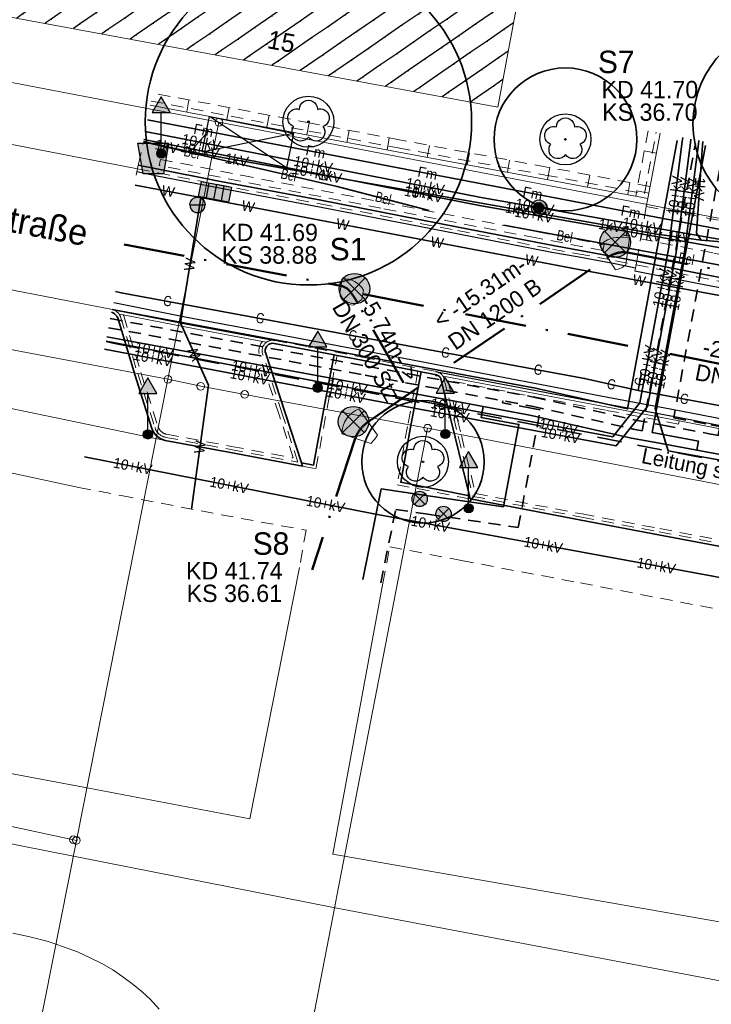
# Model space of a CAD drawing. Extents: x 353221 to 353679, y 5707809 to 5707957.
# Tile 3 of 21: x 353360 to 353394, y 5707859 to 5707907. Entities that reach past the tile are written whole.
import ezdxf

# ---------------------------------------------------------------- set-up
doc = ezdxf.new("R2010")
doc.units = 0
doc.header["$MEASUREMENT"] = 0
for name, pattern in [('LINE_LT_0', [2, 1.2, -0.8]), ('LINE_LT_1', [1, 0.6, -0.4]), ('LINE_LT_3', [5.1, 3, -1, 0.1, -1])]:
    doc.linetypes.add(name, pattern=pattern)
for name, color, linetype in [('ALK', 7, 'Continuous'), ('Beschriftung-Punkte', 7, 'Continuous'), ('Bordstein', 7, 'Continuous'), ('Bäume', 7, 'Continuous'), ('Einbauten', 7, 'Continuous'), ('Gebäude', 7, 'Continuous'), ('Hinweistext_PLEDOC', 7, 'Continuous'), ('Hinweistext_Schachtnummer', 7, 'Continuous'), ('Kanalachse', 7, 'Continuous'), ('Kanaldeckel', 7, 'Continuous'), ('Kanalschachtbegr', 7, 'Continuous'), ('Kanaltext', 7, 'Continuous'), ('Rinne', 7, 'Continuous'), ('Straßenabläufe', 7, 'Continuous'), ('Topographie', 7, 'Continuous'), ('Verkehrszeichen', 7, 'Continuous'), ('Vers-10kV', 7, 'Continuous'), ('Vers-1kV', 7, 'Continuous'), ('Vers-Beleuchtung', 7, 'Continuous'), ('Vers-Fernwärme', 7, 'Continuous'), ('Vers-FM_T-Com', 7, 'Continuous'), ('Vers-Gas', 7, 'Continuous'), ('Vers-PLEDoc', 7, 'Continuous'), ('Vers-Wasser', 7, 'Continuous'), ('ZL_Linien', 7, 'Continuous'), ('ZZL_Rinne_HK', 7, 'Continuous')]:
    doc.layers.add(name, color=color, linetype=linetype)
doc.styles.add('2003', font='txt', dxfattribs={"height": 1})
doc.styles.add('2004', font='txt', dxfattribs={"height": 1})
doc.styles.add('2100', font='txt', dxfattribs={"height": 1})
doc.styles.add('2101', font='txt', dxfattribs={"height": 1})
doc.styles.add('2104', font='txt', dxfattribs={"height": 1})
doc.styles.add('2323', font='txt', dxfattribs={"height": 1})
doc.styles.add('3', font='txt', dxfattribs={"width": 0.8, "height": 1})
doc.styles.add('4', font='txt', dxfattribs={"height": 1})
doc.styles.add('44', font='txt', dxfattribs={"height": 1})
doc.styles.add('5', font='txt', dxfattribs={"height": 1})
doc.styles.add('8', font='txt', dxfattribs={"height": 1})
doc.styles.add('9', font='txt', dxfattribs={"width": 0.8, "height": 1})

# ---------------------------------------------------------------- blocks, each defined once
blk = doc.blocks.new('V-Wasser')
at = {"color": 151, "true_color": 0xafc8ff, "insert": (0, 0.017), "char_height": 1, "attachment_point": 5, "line_spacing_factor": 0.959981, "style": '8'}
blk.add_mtext('W', dxfattribs=at)
blk = doc.blocks.new('SymLine2')
at = {"xscale": 0.5, "yscale": 0.5}
for p, rotation in [((353367.212, 5707898.896), 349.2424827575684), ((353371.137, 5707898.15), 349.2424827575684), ((353375.769, 5707897.27), 349.2424827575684), ((353380.401, 5707896.39), 349.2424827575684), ((353385.033, 5707895.51), 349.2424827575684), ((353390.311, 5707894.522), 349.5147651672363)]:
    blk.add_blockref('V-Wasser', p, dxfattribs=dict(at, rotation=rotation))
blk = doc.blocks.new('SymLine3')
at = {"xscale": 0.5, "yscale": 0.5}
for p, rotation in [((353368.285, 5707895.312), 80.91528854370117), ((353368.508, 5707890.922), 114.0747802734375), ((353368.778, 5707886.363), 82.2600082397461)]:
    blk.add_blockref('V-Wasser', p, dxfattribs=dict(at, rotation=rotation))
blk = doc.blocks.new('V-Gas')
at = {"color": 30, "true_color": 0xff8c28, "insert": (0, 0.017), "char_height": 1, "attachment_point": 5, "line_spacing_factor": 0.959981, "style": '9'}
blk.add_mtext('G', dxfattribs=at)
blk = doc.blocks.new('SymLine7')
at = {"xscale": 0.5, "yscale": 0.5, "rotation": 79.51476516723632}
blk.add_blockref('V-Gas', (353390.35002, 5707889.582109), dxfattribs=at)
blk = doc.blocks.new('SymLine8')
at = {"xscale": 0.5, "yscale": 0.5}
for p, rotation in [((353367.189, 5707893.513), 349.5147583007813), ((353371.731, 5707892.672), 349.5147583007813), ((353376.274, 5707891.831), 349.5147583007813), ((353380.817, 5707890.99), 349.5147583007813), ((353385.36, 5707890.15), 349.5147583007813), ((353388.95, 5707889.434), 347.393669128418), ((353392.53, 5707888.721), 349.5147651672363)]:
    blk.add_blockref('V-Gas', p, dxfattribs=dict(at, rotation=rotation))
blk = doc.blocks.new('2502')
at = {"color": 1, "lineweight": 18, "true_color": 0xff0000}
blk.add_line((0, -1.2), (0, 0), dxfattribs=at)
blk = doc.blocks.new('SymLine12')
at = {"xscale": 0.5, "yscale": 0.5, "rotation": 259.2222198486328}
for p in [(353391.153, 5707900.774), (353390.779, 5707898.809)]:
    blk.add_blockref('2502', p, dxfattribs=at)
blk = doc.blocks.new('SymLine13')
at = {"xscale": 0.5, "yscale": 0.5}
for p, rotation in [((353368.123, 5707902.789), 169.2312286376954), ((353370.088, 5707902.415), 169.2312286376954), ((353372.053, 5707902.041), 169.2312286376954), ((353374.018, 5707901.668), 169.2312286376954), ((353375.983, 5707901.296), 169.2795684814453), ((353377.948, 5707900.924), 169.2795684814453), ((353379.915, 5707900.559), 169.5786712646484), ((353381.882, 5707900.198), 169.5786712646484), ((353383.849, 5707899.836), 169.5786712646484), ((353385.815, 5707899.474), 169.3912994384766), ((353387.781, 5707899.105), 169.3912994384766), ((353389.747, 5707898.737), 169.3912994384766)]:
    blk.add_blockref('2502', p, dxfattribs=dict(at, rotation=rotation))
blk = doc.blocks.new('V-Beleuchtung')
at = {"color": 254, "true_color": 0xc8ffc8, "insert": (0, 0.017402), "char_height": 1, "attachment_point": 5, "line_spacing_factor": 0.959981, "style": '3'}
blk.add_mtext('Bel', dxfattribs=at)
blk = doc.blocks.new('SymLine33')
at = {"xscale": 0.5, "yscale": 0.5, "rotation": 349.5672592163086}
for p in [(353386.66, 5707896.686), (353392.627, 5707895.588)]:
    blk.add_blockref('V-Beleuchtung', p, dxfattribs=at)
blk = doc.blocks.new('SymLine35')
at = {"xscale": 0.5, "yscale": 0.5}
for p, rotation in [((353368.377, 5707900.783), 347.0433219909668), ((353373.129, 5707899.689), 347.0433219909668), ((353377.76, 5707898.554), 345.3688613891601)]:
    blk.add_blockref('V-Beleuchtung', p, dxfattribs=dict(at, rotation=rotation))
blk = doc.blocks.new('V-10+kV')
at = {"color": 254, "true_color": 0xc8ffc8, "insert": (0, 0.017402), "char_height": 1, "attachment_point": 5, "line_spacing_factor": 0.959981, "style": '4'}
blk.add_mtext('10+kV', dxfattribs=at)
blk = doc.blocks.new('SymLine38')
at = {"xscale": 0.5, "yscale": 0.5}
for p, rotation in [((353392.084, 5707898.699), 82.66539001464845), ((353391.394, 5707894.178), 79.43383712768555), ((353390.691, 5707890.412), 79.43383712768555)]:
    blk.add_blockref('V-10+kV', p, dxfattribs=dict(at, rotation=rotation))
blk = doc.blocks.new('SymLine39')
at = {"xscale": 0.5, "yscale": 0.5}
for p, rotation in [((353392.48, 5707898.639), 82.66538314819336), ((353391.784, 5707894.089), 79.43383712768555), ((353391.071, 5707890.268), 79.43383712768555)]:
    blk.add_blockref('V-10+kV', p, dxfattribs=dict(at, rotation=rotation))
blk = doc.blocks.new('SymLine40')
at = {"xscale": 0.5, "yscale": 0.5}
for p, rotation in [((353392.875, 5707898.578), 82.66539001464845), ((353392.177, 5707894.018), 79.43383026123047), ((353391.461, 5707890.178), 79.43383026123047)]:
    blk.add_blockref('V-10+kV', p, dxfattribs=dict(at, rotation=rotation))
blk = doc.blocks.new('SymLine41')
at = {"xscale": 0.5, "yscale": 0.5}
for p, rotation in [((353368.838, 5707901.289), 348.9153923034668), ((353374.327, 5707900.213), 348.9153923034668), ((353379.817, 5707899.138), 348.9153923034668), ((353385.188, 5707898.139), 350.0485565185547), ((353390.442, 5707897.217), 350.0485565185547), ((353414.758, 5707896.481), 78.80903091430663), ((353395.695, 5707896.296), 350.0485565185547), ((353400.949, 5707895.374), 350.0485565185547), ((353406.203, 5707894.452), 350.0485565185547), ((353411.457, 5707893.53), 350.0485565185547)]:
    blk.add_blockref('V-10+kV', p, dxfattribs=dict(at, rotation=rotation))
blk = doc.blocks.new('SymLine42')
at = {"xscale": 0.5, "yscale": 0.5}
for p, rotation in [((353368.764, 5707900.896), 348.9153923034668), ((353374.254, 5707899.82), 348.9153923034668), ((353379.743, 5707898.745), 348.9153923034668), ((353385.147, 5707897.74), 350.0485565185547), ((353390.466, 5707896.807), 350.0485565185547), ((353415.113, 5707896.212), 78.80903091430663), ((353395.785, 5707895.874), 350.0485565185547), ((353401.103, 5707894.941), 350.0485565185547), ((353406.422, 5707894.008), 350.0485565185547), ((353411.741, 5707893.074), 350.0485565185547)]:
    blk.add_blockref('V-10+kV', p, dxfattribs=dict(at, rotation=rotation))
blk = doc.blocks.new('SymLine43')
at = {"xscale": 0.5, "yscale": 0.5}
for p, rotation in [((353366.539, 5707891.103), 349.2045181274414), ((353371.275, 5707890.2), 349.2045181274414), ((353376.012, 5707889.297), 349.2045181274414), ((353381.039, 5707888.35), 349.4414520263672), ((353386.356, 5707887.359), 349.4414520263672)]:
    blk.add_blockref('V-10+kV', p, dxfattribs=dict(at, rotation=rotation))
blk = doc.blocks.new('SymLine44')
at = {"xscale": 0.5, "yscale": 0.5}
for p, rotation in [((353366.466, 5707890.71), 349.2045181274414), ((353371.202, 5707889.807), 349.2045181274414), ((353375.938, 5707888.904), 349.2045181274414), ((353381.024, 5707887.946), 349.4414520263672), ((353386.46, 5707886.933), 349.4414520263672)]:
    blk.add_blockref('V-10+kV', p, dxfattribs=dict(at, rotation=rotation))
blk = doc.blocks.new('SymLine45')
at = {"xscale": 0.5, "yscale": 0.5}
for p, rotation in [((353365.475, 5707885.42), 348.8706848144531), ((353370.204, 5707884.489), 348.8706848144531), ((353374.933, 5707883.559), 348.8706848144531), ((353380.067, 5707882.584), 349.5678016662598), ((353385.608, 5707881.564), 349.5678016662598), ((353391.148, 5707880.544), 349.5678016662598)]:
    blk.add_blockref('V-10+kV', p, dxfattribs=dict(at, rotation=rotation))
blk = doc.blocks.new('V-1KV')
at = {"color": 254, "true_color": 0xc8ffc8, "insert": (0, 0.017402), "char_height": 1, "attachment_point": 5, "line_spacing_factor": 0.959981, "style": '4'}
blk.add_mtext('1kV', dxfattribs=at)
blk = doc.blocks.new('SymLine48')
at = {"xscale": 0.5, "yscale": 0.5}
for p, rotation in [((353367.148, 5707901.088), 347.469351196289), ((353370.582, 5707900.431), 350.0079139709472), ((353375.159, 5707899.624), 350.0079139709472), ((353379.736, 5707898.818), 350.0079139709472), ((353384.312, 5707898.012), 350.0079139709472), ((353388.889, 5707897.205), 350.0079139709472), ((353392.268, 5707896.651), 352.1173370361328)]:
    blk.add_blockref('V-1KV', p, dxfattribs=dict(at, rotation=rotation))
blk = doc.blocks.new('SymLine49')
at = {"xscale": 0.5, "yscale": 0.5, "rotation": 266.1472732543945}
blk.add_blockref('V-1KV', (353393.264, 5707899.009), dxfattribs=at)
blk = doc.blocks.new('V-Telekom')
at = {"color": 15, "true_color": 0xb94b4b, "insert": (0, 0.017402), "char_height": 1, "attachment_point": 5, "line_spacing_factor": 0.959981, "style": '5'}
blk.add_mtext('Fm', dxfattribs=at)
blk = doc.blocks.new('SymLine52')
at = {"xscale": 0.5, "yscale": 0.5}
for p, rotation in [((353368.948, 5707901.878), 349.1888008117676), ((353374.442, 5707900.829), 349.1888008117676), ((353379.935, 5707899.78), 349.1888008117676), ((353385.087, 5707898.796), 349.1887939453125), ((353389.897, 5707897.877), 349.1887939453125)]:
    blk.add_blockref('V-Telekom', p, dxfattribs=dict(at, rotation=rotation))
blk = doc.blocks.new('2050')
at = {"true_color": 0x000000}
h = blk.add_hatch(color=18, dxfattribs=at)
edge = h.paths.add_edge_path(flags=0)
edge.add_arc((0, 0), 1.499, 0, 360)
at = {"color": 1, "lineweight": 25, "true_color": 0xff0000}
for q in [(-1.061, 1.061), (1.061, 1.061), (-1.061, -1.061), (1.061, -1.061)]:
    blk.add_line((0, 0), q, dxfattribs=at)
blk.add_circle((0, 0), 1.499, dxfattribs=at)
blk = doc.blocks.new('2152')
at = {"true_color": 0x000000}
blk.add_hatch(color=18, dxfattribs=at).paths.add_polyline_path([(1, -1.5), (-1, -1.5), (-1.5, 1.5), (1.5, 1.5)])
at = {"color": 1, "lineweight": 25, "true_color": 0xff0000}
blk.add_lwpolyline([(1, -1.5), (-1, -1.5), (-1.5, 1.5), (1.5, 1.5), (1, -1.5)], close=True, dxfattribs=at)
for centre in [(-3.166, 4.447), (0, -1)]:
    blk.add_circle(centre, 0, dxfattribs=at)
blk = doc.blocks.new('9000')
at = {"color": 3, "lineweight": 25, "true_color": 0x00ff00}
blk.add_lwpolyline([(-0.882, 1.213, -1.005342), (0.882, 1.213, -0.999999), (1.426, -0.465, -1.043504), (0, -1.5, -1.043504), (-1.426, -0.465, -0.999998), (-0.882, 1.213)], format="xyb", close=True, dxfattribs=at)
blk.add_circle((0, 0), 0.078, dxfattribs=at)
blk = doc.blocks.new('2061')
at = {"true_color": 0x000000}
blk.add_hatch(color=18, dxfattribs=at).paths.add_polyline_path([(-3, 0), (3, 0), (3, -3), (-3, -3)])
at = {"color": 1, "lineweight": 25, "true_color": 0xff0000}
for p, q in [((-3, 0), (3, 0)), ((-3, -3), (-3, 0)), ((-1.5, 0), (-1.5, -3)), ((0, 0), (0, -3)), ((1.5, 0), (1.5, -3)), ((3, 0), (3, -3)), ((3, -3), (-3, -3))]:
    blk.add_line(p, q, dxfattribs=at)
blk = doc.blocks.new('2070')
at = {"true_color": 0x000000}
blk.add_hatch(color=18, dxfattribs=at).paths.add_polyline_path([(-0.748, 0, -1.002939), (0.752, 0, -1.002393)])
at = {"color": 161, "lineweight": 25, "true_color": 0x51a8ff}
blk.add_line((-0.748, 0), (0.752, 0), dxfattribs=at)
for points in [[(-0.748, 0, -1.002939), (0.752, 0)], [(-0.748, 0, 1.002393), (0.752, 0)]]:
    blk.add_lwpolyline(points, format="xyb", dxfattribs=at)
blk = doc.blocks.new('2080')
at = {"true_color": 0x000000}
h = blk.add_hatch(color=18, dxfattribs=at)
edge = h.paths.add_edge_path(flags=0)
edge.add_arc((-0.002, -0.002), 0.75, 0, 360)
at = {"color": 30, "lineweight": 25, "true_color": 0xff8c28}
for p, q in [((-0.532, -0.532), (0, 0)), ((0.53, -0.53), (-0.53, 0.53)), ((0, 0), (0.528, 0.528))]:
    blk.add_line(p, q, dxfattribs=at)
blk.add_circle((-0.002, -0.002), 0.75, dxfattribs=at)
blk = doc.blocks.new('107')
at = {"true_color": 0x000000}
h = blk.add_hatch(color=18, dxfattribs=at)
edge = h.paths.add_edge_path(flags=0)
edge.add_arc((0, 0), 0.5, 0, 360)
at = {"color": 1, "lineweight": 25, "true_color": 0xff0000}
blk.add_circle((0, 0), 0.5, dxfattribs=at)
blk = doc.blocks.new('2114')
at = {"true_color": 0x000000}
blk.add_hatch(color=18, dxfattribs=at).paths.add_polyline_path([(0, 5.554), (-0.891, 4.011), (0.891, 4.011)])
h = blk.add_hatch(color=18, dxfattribs=at)
edge = h.paths.add_edge_path(flags=0)
edge.add_arc((0, 0), 0.446, 0, 360)
at = {"color": 7, "lineweight": 25, "true_color": 0xffffff}
for p, q in [((0, 5.554), (-0.891, 4.011)), ((0.891, 4.011), (0, 5.554)), ((-0.891, 4.011), (0.891, 4.011)), ((0, 0.446), (0, 4.011))]:
    blk.add_line(p, q, dxfattribs=at)
blk.add_circle((0, 0), 0.446, dxfattribs=at)

msp = doc.modelspace()

# ---------------------------------------------------------------- hatches: boundary and pattern name
at = {"layer": 'Gebäude', "true_color": 0xff0000}
h = msp.add_hatch(dxfattribs=at)
h.set_pattern_fill('STRATIS_AreaStyle123', color=1, style=0, pattern_type=2)
h.set_pattern_definition([(-145.4852, (353342.931, 5707943.132), (-0.257362, -1.390599), [0, 0, 1])])
h.paths.add_polyline_path([(353389.461, 5707935.625), (353349.088, 5707943.132), (353342.931, 5707910.511), (353383.38, 5707903.025)])

# ---------------------------------------------------------------- linework, layer by layer
at = {"layer": 'ALK', "color": 1, "lineweight": 18, "true_color": 0xff0000}
for points in [[(353338.914, 5707954.084), (353331.532, 5707909.591), (353354.915, 5707905.115), (353369.702, 5707902.282), (353426.952, 5707891.299), (353491.369, 5707878.939), (353516.874, 5707873.934), (353521.891, 5707879.894), (353526.985, 5707885.943), (353532.535, 5707892.535), (353535.309, 5707895.83), (353540.449, 5707901.936), (353541.152, 5707902.771), (353536.668, 5707906.617), (353532.493, 5707910.19), (353532.272, 5707910.389), (353521.855, 5707919.321), (353535.83, 5707933.866), (353546.473, 5707944.95), (353550.63, 5707949.278), (353550.074, 5707949.754), (353554.297, 5707954.084)], [(353308.535, 5707898.408), (353309.056, 5707898.322), (353314.849, 5707897.363), (353314.857, 5707899.401), (353320.304, 5707898.524), (353330.364, 5707896.629), (353367.201, 5707889.688), (353369.702, 5707902.282), (353354.915, 5707905.115), (353331.532, 5707909.591), (353322.099, 5707911.394), (353315.319, 5707912.51), (353308.535, 5707913.633)], [(353353.414, 5707811.584), (353355.015, 5707814.712), (353360.393, 5707825.253), (353364.117, 5707832.537), (353372.491, 5707848.918), (353375.391, 5707863.852), (353375.492, 5707864.374), (353379.936, 5707887.294), (353370.97, 5707888.946), (353368.812, 5707889.344), (353367.201, 5707889.688), (353362.717, 5707867.095), (353359.169, 5707849.215), (353355.927, 5707842.954), (353350.614, 5707832.69), (353346.373, 5707824.496), (353342.055, 5707816.154), (353339.689, 5707811.584)]]:
    msp.add_lwpolyline(points, dxfattribs=at)
for points in [[(353514.114, 5707871.159), (353516.874, 5707873.934), (353491.369, 5707878.939), (353426.952, 5707891.299), (353369.702, 5707902.282), (353367.201, 5707889.688), (353368.812, 5707889.344), (353370.97, 5707888.946), (353379.936, 5707887.294), (353449.799, 5707873.812), (353499.299, 5707864.265), (353500.536, 5707864.026), (353504.883, 5707863.188), (353505.949, 5707862.982), (353514.114, 5707871.159)], [(353314.779, 5707878.613), (353318.042, 5707878.036), (353326.904, 5707875.317), (353332.592, 5707873.572), (353362.57, 5707867.128), (353362.717, 5707867.095), (353367.201, 5707889.688), (353330.364, 5707896.629), (353320.304, 5707898.524), (353314.857, 5707899.401), (353314.849, 5707897.363), (353314.779, 5707878.613)], [(353502.648, 5707859.675), (353505.949, 5707862.982), (353504.883, 5707863.188), (353500.536, 5707864.026), (353499.299, 5707864.265), (353449.799, 5707873.812), (353379.936, 5707887.294), (353375.492, 5707864.374), (353375.391, 5707863.852), (353372.491, 5707848.918), (353364.117, 5707832.537), (353360.393, 5707825.253), (353394.393, 5707818.738), (353396.15, 5707827.844), (353396.978, 5707832.144), (353402.108, 5707858.706), (353430.908, 5707853.166), (353437.38, 5707851.921), (353446.184, 5707849.46), (353484.965, 5707841.961), (353490.341, 5707847.346), (353502.648, 5707859.675)], [(353322.848, 5707859.91), (353333.772, 5707857.925), (353342.424, 5707856.352), (353357.031, 5707853.698), (353359.169, 5707849.215), (353362.717, 5707867.095), (353362.57, 5707867.128), (353332.592, 5707873.572), (353326.904, 5707875.317), (353318.042, 5707878.036), (353316.384, 5707873.32), (353314.483, 5707867.913), (353321.323, 5707860.187), (353322.848, 5707859.91)]]:
    msp.add_lwpolyline(points, close=True, dxfattribs=at)
for points in [[(353369.514, 5707902.282, 1), (353369.889, 5707902.282, 1), (353369.514, 5707902.282)], [(353367.014, 5707889.688, 1), (353367.389, 5707889.688, 1), (353367.014, 5707889.688)], [(353368.624, 5707889.344, 1), (353368.999, 5707889.344, 1), (353368.624, 5707889.344)], [(353370.782, 5707888.946, 1), (353371.157, 5707888.946, 1), (353370.782, 5707888.946)], [(353379.748, 5707887.294, 1), (353380.123, 5707887.294, 1), (353379.748, 5707887.294)], [(353362.383, 5707867.128, 1), (353362.758, 5707867.128, 1), (353362.383, 5707867.128)], [(353362.53, 5707867.095, 1), (353362.905, 5707867.095, 1), (353362.53, 5707867.095)]]:
    msp.add_lwpolyline(points, format="xyb", close=True, dxfattribs=at)
at = {"layer": 'Bordstein', "color": 1, "lineweight": 35, "true_color": 0xff0000}
for p, q in [((353375.497, 5707890.853, 41.694), (353375.35, 5707890.881, 41.694)), ((353379.613, 5707890.06, 41.659), (353379.465, 5707890.089, 41.659)), ((353373.745, 5707885.596, 41.764), (353373.798, 5707885.434, 41.763)), ((353382.027, 5707883.824, 41.723), (353381.988, 5707883.984, 41.723))]:
    msp.add_line(p, q, dxfattribs=at)
for points in [[(353373.798, 5707885.434), (353370.266, 5707886.098), (353367.069, 5707886.694, -0.157891), (353366.607, 5707886.957, -0.110572), (353366.421, 5707887.28), (353365.578, 5707889.93), (353364.74, 5707892.697, 0.054997), (353364.69, 5707892.789, 0.166698), (353364.439, 5707892.971)], [(353375.35, 5707890.881), (353372.408, 5707891.444, 0.280621), (353372.054, 5707891.319, 0.277777), (353372.001, 5707890.945), (353372.95, 5707888.048), (353373.745, 5707885.596)], [(353381.988, 5707883.984), (353381.294, 5707886.858), (353380.591, 5707889.707, 0.148525), (353380.518, 5707889.819, 0.106848), (353380.289, 5707889.929), (353379.613, 5707890.06)]]:
    msp.add_lwpolyline(points, format="xyb", dxfattribs=at)
at = {"layer": 'Bordstein', "color": 1, "linetype": 'LINE_LT_1', "lineweight": 13, "true_color": 0xff0000}
for points in [[(353364.483, 5707893.114, -0.160324), (353364.804, 5707892.888)], [(353364.804, 5707892.888, -0.007607), (353364.813, 5707892.875, -0.058208), (353364.882, 5707892.747), (353365.721, 5707889.974), (353366.564, 5707887.325, 0.1108), (353366.718, 5707887.058, 0.157471), (353367.098, 5707886.841), (353370.294, 5707886.245), (353373.577, 5707885.628), (353372.807, 5707888.002), (353371.86, 5707890.893, -0.274184), (353371.938, 5707891.413, -0.06468), (353372.034, 5707891.504)], [(353372.034, 5707891.504, -0.211293), (353372.437, 5707891.591)], [(353380.321, 5707890.076, -0.108945), (353380.612, 5707889.936, -0.08157), (353380.693, 5707889.843)], [(353380.693, 5707889.843, -0.070328), (353380.736, 5707889.745), (353381.44, 5707886.894), (353382.15, 5707883.953), (353387.491, 5707882.932), (353391.294, 5707882.213), (353399.205, 5707880.724), (353409.013, 5707878.834), (353418.084, 5707877.096), (353424.794, 5707875.804), (353428.669, 5707875.049), (353432.05, 5707874.415)]]:
    msp.add_lwpolyline(points, format="xyb", dxfattribs=at)
at = {"layer": 'Bordstein', "color": 1, "lineweight": 35, "true_color": 0xff0000}
for points in [[(353365.746, 5707900.185, 41.716), (353366.741, 5707899.983, 41.777), (353369.618, 5707899.42, 41.763), (353374.699, 5707898.463, 41.755), (353381.435, 5707897.151, 41.706), (353386.098, 5707896.242, 41.675), (353387.333, 5707896.018, 41.679), (353389.187, 5707895.678, 41.664), (353390.191, 5707895.473, 41.572)], [(353390.191, 5707895.473, 41.572), (353393.171, 5707894.884, 41.559), (353400.623, 5707893.464, 41.492), (353404.029, 5707892.787, 41.483), (353405.962, 5707892.428, 41.424)], [(353375.35, 5707890.881, 41.694), (353374.899, 5707888.501, 41.731), (353374.342, 5707885.484, 41.758), (353373.745, 5707885.596, 41.764)], [(353379.465, 5707890.089, 41.659), (353376.719, 5707890.62, 41.698), (353375.497, 5707890.853, 41.694)], [(353379.613, 5707890.06, 41.659), (353379.095, 5707887.348, 41.703), (353378.623, 5707884.644, 41.712), (353381.988, 5707883.984, 41.723)], [(353413.354, 5707877.85, 41.622), (353408.985, 5707878.687, 41.633), (353399.177, 5707880.577, 41.679), (353391.266, 5707882.066, 41.717), (353387.463, 5707882.785, 41.716), (353382.027, 5707883.824, 41.723)]]:
    msp.add_polyline3d(points, dxfattribs=at)
at = {"layer": 'Bordstein', "color": 1, "linetype": 'LINE_LT_1', "lineweight": 13, "true_color": 0xff0000}
for points in [[(353365.71, 5707900.009, 41.611), (353366.706, 5707899.806, 41.61), (353369.584, 5707899.243, 41.552), (353374.665, 5707898.286, 41.59), (353381.401, 5707896.974, 41.532), (353386.065, 5707896.065, 41.511), (353387.301, 5707895.841, 41.502), (353389.153, 5707895.501, 41.482), (353390.156, 5707895.297, 41.464), (353393.137, 5707894.707, 41.445), (353400.589, 5707893.287, 41.407), (353403.995, 5707892.61, 41.4), (353405.98, 5707892.242, 41.397), (353409.421, 5707891.58, 41.373), (353411.925, 5707891.098, 41.355), (353412.979, 5707890.884, 41.363), (353416.826, 5707890.144, 41.339), (353420.221, 5707889.473, 41.34), (353425.001, 5707888.583, 41.362), (353426.809, 5707888.202, 41.386), (353427.688, 5707888.029, 41.407)], [(353372.437, 5707891.591, 41.61), (353376.747, 5707890.767, 41.574), (353380.321, 5707890.076, 41.564)], [(353373.798, 5707885.434, 41.763), (353374.463, 5707885.309, 41.758), (353375.046, 5707888.473, 41.731), (353375.497, 5707890.853, 41.694)], [(353379.465, 5707890.089, 41.659), (353378.947, 5707887.375, 41.703), (353378.45, 5707884.525, 41.712), (353382.027, 5707883.824, 41.723)]]:
    msp.add_polyline3d(points, dxfattribs=at)
at = {"layer": 'Bäume', "color": 3, "lineweight": 35, "true_color": 0x00ff00}
for centre, radius in [((353374.093, 5707902.31), 8), ((353397.948, 5707902.206), 5), ((353386.694, 5707901.446), 3.5), ((353379.709, 5707885.644), 3)]:
    msp.add_circle(centre, radius, dxfattribs=at)
at = {"layer": 'Bäume', "color": 3, "lineweight": 25, "true_color": 0x00ff00}
for centre in [(353374.093, 5707902.31), (353386.694, 5707901.446), (353379.709, 5707885.644)]:
    msp.add_circle(centre, 1.25, dxfattribs=at)
at = {"layer": 'Einbauten', "color": 7, "lineweight": 25, "true_color": 0xffffff}
for p, q in [((353373.015, 5707900.051, 41.807), (353369.235, 5707902.571, 41.867)), ((353368.885, 5707900.83, 41.823), (353373.355, 5707901.742, 41.867))]:
    msp.add_line(p, q, dxfattribs=at)
msp.add_polyline3d([(353368.885, 5707900.83, 41.823), (353369.235, 5707902.571, 41.867), (353373.355, 5707901.742, 41.867), (353373.015, 5707900.051, 41.807)], dxfattribs=at)
at = {"layer": 'Gebäude', "color": 1, "lineweight": 18, "true_color": 0xff0000}
msp.add_lwpolyline([(353389.461, 5707935.625), (353349.088, 5707943.132), (353342.931, 5707910.511), (353383.38, 5707903.025), (353389.461, 5707935.625)], close=True, dxfattribs=at)
at = {"layer": 'Kanalachse', "color": 1, "linetype": 'LINE_LT_3', "lineweight": 50, "true_color": 0xff0000}
for p, q in [((353365.058, 5707896.295, 38.525), (353375.689, 5707894.262, 38.92)), ((353389.736, 5707895.896, 37.09), (353421.123, 5707889.954, 37.22)), ((353377.023, 5707887.604, 36.61), (353388.758, 5707895.653, 36.72)), ((353399.761, 5707889.376, 38.85), (353376.136, 5707893.994)), ((353378.759, 5707889.522, 37.1), (353376.492, 5707893.448, 38.88)), ((353376.389, 5707886.793, 36.61), (353374.273, 5707880.354))]:
    msp.add_line(p, q, dxfattribs=at)
for points in [[(353388.758, 5707895.653, -0.081333), (353389.226, 5707895.873, -0.116446), (353389.736, 5707895.896)], [(353375.689, 5707894.262, -0.192578), (353376.164, 5707893.958, -0.024317), (353376.492, 5707893.448)], [(353376.389, 5707886.793, -0.091901), (353376.638, 5707887.249, -0.071505), (353377.023, 5707887.604)]]:
    msp.add_lwpolyline(points, format="xyb", dxfattribs=at)
at = {"layer": 'Kanalschachtbegr', "color": 7, "lineweight": 13, "true_color": 0xffffff}
for points in [[(353389.653, 5707895.29, -0.11575), (353389.143, 5707895.051), (353388.394, 5707896.221, -0.167388), (353389.03, 5707896.614, -0.005908), (353389.084, 5707896.623, -0.082406), (353389.836, 5707896.613), (353389.653, 5707895.29)], [(353376.706, 5707893.592), (353376.302, 5707893.319, -0.37155), (353375.626, 5707893.905), (353375.75, 5707894.608, -0.292553), (353376.798, 5707894.058), (353376.706, 5707893.592)], [(353377.147, 5707886.544, 0.078797), (353377.477, 5707886.958), (353376.572, 5707888.246, 0.294514), (353375.724, 5707887.012), (353377.147, 5707886.544)]]:
    msp.add_lwpolyline(points, format="xyb", close=True, dxfattribs=at)
at = {"layer": 'Rinne', "color": 1, "lineweight": 25, "true_color": 0xff0000}
for points in [[(353390.125, 5707895.14, 41.464), (353389.123, 5707895.344, 41.482), (353387.272, 5707895.684, 41.502), (353386.035, 5707895.908, 41.511), (353381.37, 5707896.817, 41.532), (353374.635, 5707898.129, 41.59), (353369.554, 5707899.086, 41.552), (353366.675, 5707899.649, 41.61), (353365.678, 5707899.852, 41.611)], [(353427.627, 5707887.715, 41.407), (353426.745, 5707887.888, 41.386), (353424.939, 5707888.269, 41.362), (353420.161, 5707889.159, 41.34), (353416.765, 5707889.83, 41.339), (353412.917, 5707890.57, 41.363), (353411.863, 5707890.784, 41.355), (353409.361, 5707891.266, 41.373), (353405.921, 5707891.928, 41.397), (353403.935, 5707892.296, 41.4), (353400.528, 5707892.973, 41.407), (353393.076, 5707894.393, 41.445), (353390.093, 5707894.983, 41.464)], [(353434.386, 5707880.043, 41.458), (353432.824, 5707880.348, 41.448), (353429.681, 5707880.933, 41.408), (353425.807, 5707881.704, 41.393), (353417.789, 5707883.275, 41.353), (353413.991, 5707883.98, 41.345), (353409.467, 5707884.85, 41.388), (353400.687, 5707886.503, 41.43), (353392.359, 5707888.124, 41.453), (353388.77, 5707888.803, 41.48), (353380.381, 5707890.39, 41.564), (353376.807, 5707891.081, 41.574), (353372.496, 5707891.905, 41.61), (353368.124, 5707892.723, 41.626), (353364.545, 5707893.428, 41.649)], [(353364.483, 5707893.114, 41.649), (353368.064, 5707892.409, 41.626), (353372.437, 5707891.591, 41.61)], [(353380.321, 5707890.076, 41.564), (353388.711, 5707888.489, 41.48), (353392.299, 5707887.81, 41.453), (353400.627, 5707886.189, 41.43), (353409.407, 5707884.536, 41.388), (353413.932, 5707883.666, 41.345), (353417.729, 5707882.961, 41.353), (353425.745, 5707881.39, 41.393), (353429.621, 5707880.619, 41.408), (353432.764, 5707880.034, 41.448)]]:
    msp.add_polyline3d(points, dxfattribs=at)
at = {"layer": 'Topographie', "color": 1, "linetype": 'LINE_LT_1', "lineweight": 13, "true_color": 0xff0000}
for p, q in [((353390.75, 5707901.868, 41.609), (353390.141, 5707898.665, 41.61)), ((353365.754, 5707900.225, 41.716), (353365.993, 5707901.26, 41.735)), ((353365.71, 5707900.009, 41.611), (353365.746, 5707900.185, 41.716)), ((353365.746, 5707900.185, 41.716), (353365.754, 5707900.225, 41.716)), ((353390.655, 5707898.161, 41.608), (353390.73, 5707898.553, 41.61)), ((353390.383, 5707896.573, 41.61), (353390.655, 5707898.161, 41.608)), ((353390.191, 5707895.473, 41.572), (353390.383, 5707896.573, 41.61)), ((353390.156, 5707895.297, 41.464), (353390.191, 5707895.473, 41.572))]:
    msp.add_line(p, q, dxfattribs=at)
at = {"layer": 'Topographie', "color": 1, "lineweight": 18, "true_color": 0xff0000}
msp.add_lwpolyline([(353391.34, 5707901.756), (353390.73, 5707898.553)], dxfattribs=at)
at = {"layer": 'Topographie', "color": 1, "linetype": 'LINE_LT_1', "lineweight": 13, "true_color": 0xff0000}
msp.add_lwpolyline([(353365.013, 5707892.847, -0.016272), (353365.033, 5707892.799), (353365.874, 5707890.021), (353366.717, 5707887.373, 0.111157), (353366.836, 5707887.166, 0.156863), (353367.129, 5707886.998), (353370.323, 5707886.402), (353373.342, 5707885.835), (353372.655, 5707887.952), (353371.71, 5707890.838, -0.271648), (353371.814, 5707891.514, -0.013012), (353371.837, 5707891.541)], format="xyb", dxfattribs=at)
for points in [[(353390.84, 5707899.143, 41.61), (353385.783, 5707900.09, 0), (353378.558, 5707901.419, 0), (353374.188, 5707902.246, 0), (353366.449, 5707903.718, 0)], [(353390.655, 5707898.161, 41.608), (353394.71, 5707897.391, 41.594), (353402.486, 5707895.877, 41.542), (353404.608, 5707895.425, 41.502)], [(353390.383, 5707896.573, 41.61), (353393.965, 5707895.871, 41.573), (353402.088, 5707894.306, 41.541), (353404.31, 5707893.865, 41.491), (353404.608, 5707895.425, 41.502)], [(353392.269, 5707887.653, 41.453), (353392.239, 5707887.496, 41.453), (353388.652, 5707888.175, 41.48), (353380.928, 5707889.636, 41.582), (353381.595, 5707886.932, 41.613), (353382.281, 5707884.091, 41.597), (353387.521, 5707883.089, 41.608), (353391.324, 5707882.37, 41.604), (353399.235, 5707880.881, 41.576), (353409.043, 5707878.991, 41.532), (353418.114, 5707877.253, 41.554), (353424.824, 5707875.961, 41.6), (353428.699, 5707875.206, 41.607), (353432.081, 5707874.572, 41.638)], [(353362.831, 5707884.388, 41.788), (353364.904, 5707883.992, 41.787), (353369.812, 5707883.054, 41.785), (353373.975, 5707882.295, 41.733), (353373.652, 5707880.472, 41.705)], [(353377.748, 5707879.693, 41.685), (353378.079, 5707881.481, 41.72), (353381.599, 5707880.811, 41.658), (353387.428, 5707879.708, 41.737), (353395.41, 5707878.181, 41.756), (353403.362, 5707876.699, 41.76), (353409.422, 5707875.507, 41.746), (353413.166, 5707874.83, 41.735)]]:
    msp.add_polyline3d(points, dxfattribs=at)
at = {"layer": 'Topographie', "color": 1, "lineweight": 18, "true_color": 0xff0000}
msp.add_polyline3d([(353390.73, 5707898.553, 41.61), (353385.674, 5707899.5, 41.789), (353378.448, 5707900.829, 41.852), (353374.076, 5707901.657, 41.862), (353366.337, 5707903.129, 0)], dxfattribs=at)
at = {"layer": 'Topographie', "color": 1, "linetype": 'LINE_LT_1', "lineweight": 18, "true_color": 0xff0000}
msp.add_polyline3d([(353366.374, 5707903.325, 0), (353374.113, 5707901.853, 41.862), (353378.485, 5707901.026, 41.852), (353385.71, 5707899.697, 41.789), (353390.571, 5707898.786, 41.61), (353391.144, 5707901.795, 41.609)], dxfattribs=at)
at = {"layer": 'Topographie', "color": 1, "linetype": 'LINE_LT_1', "lineweight": 13, "true_color": 0xff0000}
msp.add_polyline3d([(353388.589, 5707896.297, 41.682), (353388.534, 5707896.002, 41.672), (353385.262, 5707896.62, 41.698), (353377.645, 5707898.077, 41.751), (353370.745, 5707899.394, 41.773), (353366.781, 5707900.171, 41.792), (353366.838, 5707900.466, 41.793), (353370.802, 5707899.688, 41.783), (353377.701, 5707898.371, 41.755), (353385.318, 5707896.914, 41.705), (353388.589, 5707896.297, 41.682)], close=True, dxfattribs=at)
at = {"layer": 'Vers-10kV', "color": 254, "lineweight": 35, "true_color": 0xc8ffc8}
for points in [[(353366.093, 5707901.826), (353382.561, 5707898.6), (353414.083, 5707893.069), (353415.433, 5707899.892)], [(353366.019, 5707901.433), (353382.488, 5707898.207), (353414.4, 5707892.608), (353415.826, 5707899.815)], [(353390.34, 5707888.529), (353391.745, 5707896.062), (353392.424, 5707901.337), (353392.458, 5707901.536)], [(353390.715, 5707888.358), (353392.14, 5707895.999), (353392.82, 5707901.278), (353392.85, 5707901.459)], [(353391.103, 5707888.258), (353392.536, 5707895.937), (353393.215, 5707901.219), (353393.243, 5707901.382)], [(353364.171, 5707891.555), (353378.38, 5707888.846), (353389.015, 5707886.863), (353390.34, 5707888.529)], [(353364.098, 5707891.162), (353378.306, 5707888.453), (353389.178, 5707886.426), (353390.715, 5707888.358)], [(353391.103, 5707888.258), (353391.736, 5707886.19), (353398.153, 5707885.036), (353399.333, 5707884.818), (353406.314, 5707883.526), (353485.986, 5707867.513), (353486.379, 5707867.438), (353487.951, 5707867.137), (353499.153, 5707865.981), (353501.607, 5707878.534), (353504.55, 5707878.473), (353520.525, 5707875.263), (353526.539, 5707882.27)], [(353363.111, 5707885.885), (353377.297, 5707883.094), (353393.918, 5707880.034), (353407.672, 5707877.417), (353418.969, 5707875.268), (353419.933, 5707874.983), (353420.564, 5707874.557), (353422.408, 5707872.476), (353423.002, 5707871.854), (353423.849, 5707871.49), (353439.88, 5707868.541), (353445.166, 5707867.434), (353451.552, 5707866.219), (353453.082, 5707866.234), (353456.875, 5707867.446), (353457.736, 5707867.69), (353458.737, 5707867.601), (353471.115, 5707865.246), (353481.154, 5707863.438), (353491.923, 5707861.186), (353493.064, 5707860.765), (353494.07, 5707860.167), (353494.063, 5707859.231)]]:
    msp.add_lwpolyline(points, dxfattribs=at)
at = {"layer": 'Vers-1kV', "color": 254, "lineweight": 35, "true_color": 0xc8ffc8}
msp.add_line((353368.293, 5707900.834), (353369.06, 5707901.7), dxfattribs=at)
for points in [[(353366.003, 5707901.343), (353368.293, 5707900.834), (353391.178, 5707896.802), (353393.359, 5707896.5), (353397.169, 5707896.202), (353400.843, 5707895.725), (353403.258, 5707895.583), (353406.288, 5707894.921), (353422.021, 5707892.009), (353441.668, 5707888.271), (353454.276, 5707885.899), (353466.516, 5707883.354), (353483.704, 5707880.065), (353488.72, 5707879.184), (353491.203, 5707877.856), (353494.024, 5707877.173), (353510.828, 5707873.962), (353517.162, 5707872.788), (353521.556, 5707878.221), (353523.139, 5707877.578), (353530.416, 5707874.625)], [(353393.439, 5707901.343), (353393.41, 5707901.169), (353393.119, 5707896.85), (353393.359, 5707896.5)]]:
    msp.add_lwpolyline(points, dxfattribs=at)
at = {"layer": 'Vers-Beleuchtung', "color": 254, "lineweight": 35, "true_color": 0xc8ffc8}
for points in [[(353366, 5707901.33), (353375.506, 5707899.143), (353380.014, 5707897.966)], [(353383.677, 5707897.236), (353395.611, 5707895.038), (353398.514, 5707895.281), (353406.215, 5707893.044), (353426.075, 5707890.343), (353483.347, 5707878.284), (353493.964, 5707876.673), (353503.03, 5707874.899), (353517.41, 5707872.209), (353521.739, 5707877.63), (353525.653, 5707882.813)]]:
    msp.add_lwpolyline(points, dxfattribs=at)
at = {"layer": 'Vers-Fernwärme', "color": 1, "linetype": 'LINE_LT_1', "lineweight": 35, "true_color": 0xff0000}
for points in [[(353364.295, 5707892.218), (353376.881, 5707889.888), (353385.04, 5707888.374), (353390.021, 5707887.253), (353390.463, 5707887.171), (353393.066, 5707901.232)], [(353394.442, 5707900.978), (353392.004, 5707887.801), (353393.823, 5707887.465), (353394.265, 5707887.383), (353394.183, 5707886.94)], [(353364.378, 5707892.66), (353376.963, 5707890.331), (353385.13, 5707888.815), (353390.111, 5707887.694), (353391.479, 5707887.441), (353393.741, 5707887.022), (353405.839, 5707884.783), (353417.701, 5707882.385), (353429.267, 5707880.247), (353440.76, 5707878.049), (353453.234, 5707875.662), (353464.826, 5707873.445), (353476.597, 5707871.091), (353488.446, 5707868.621), (353498.961, 5707866.414), (353501.384, 5707879.079), (353504.487, 5707878.463), (353516.631, 5707876.566), (353520.594, 5707875.712), (353524.805, 5707880.374), (353526.442, 5707882.33)], [(353377.64, 5707879.713), (353378.373, 5707883.307), (353379.953, 5707883.076), (353384.383, 5707882.429), (353385.464, 5707888.194), (353385.013, 5707888.278), (353383.607, 5707888.539), (353383.625, 5707888.637)]]:
    msp.add_lwpolyline(points, dxfattribs=at)
at = {"layer": 'Vers-Fernwärme', "color": 1, "lineweight": 35, "true_color": 0xff0000}
for points in [[(353364.461, 5707893.102), (353377.045, 5707890.773), (353385.221, 5707889.256), (353389.745, 5707888.238), (353392.181, 5707901.396)], [(353393.557, 5707901.141), (353390.955, 5707887.08), (353391.397, 5707886.998), (353393.216, 5707886.662), (353393.135, 5707886.219)], [(353364.213, 5707891.775), (353376.799, 5707889.446), (353384.949, 5707887.934), (353389.93, 5707886.812), (353391.315, 5707886.556), (353393.577, 5707886.137), (353405.668, 5707883.9), (353417.53, 5707881.501), (353429.101, 5707879.363), (353440.591, 5707877.165), (353453.065, 5707874.778), (353464.653, 5707872.561), (353476.417, 5707870.209), (353488.261, 5707867.74), (353499.672, 5707865.345), (353502.097, 5707878.02), (353504.33, 5707877.577), (353516.466, 5707875.681), (353520.913, 5707874.723), (353525.484, 5707879.784), (353527.218, 5707881.854)], [(353376.755, 5707879.882), (353377.661, 5707884.321), (353380.083, 5707883.967), (353383.658, 5707883.444), (353384.413, 5707887.474), (353382.558, 5707887.818), (353382.658, 5707888.359)]]:
    msp.add_lwpolyline(points, dxfattribs=at)
at = {"layer": 'Vers-FM_T-Com', "color": 15, "lineweight": 35, "true_color": 0xb94b4b}
msp.add_polyline3d([(353366.201, 5707902.402, 0), (353382.682, 5707899.255, 0), (353483.685, 5707879.967, 0), (353494.165, 5707877.859, 0), (353506.491, 5707875.697, 42.028), (353507.256, 5707875.559, 42.051), (353518.212, 5707874.576, 0), (353525.536, 5707882.885, 0)], dxfattribs=at)
at = {"layer": 'Vers-Gas', "color": 30, "lineweight": 35, "true_color": 0xff8c28}
msp.add_line((353390.268, 5707889.14), (353390.432, 5707890.025), dxfattribs=at)
msp.add_lwpolyline([(353364.626, 5707893.985), (353364.917, 5707893.933), (353387.631, 5707889.729), (353390.268, 5707889.14), (353399.315, 5707887.465), (353411.114, 5707885.282), (353434.747, 5707880.675), (353446.533, 5707878.42), (353457.084, 5707876.097), (353458.852, 5707875.758), (353478.926, 5707872.122), (353502.401, 5707867.281), (353509.433, 5707865.731), (353509.96, 5707865.316), (353511.625, 5707864.973), (353527.231, 5707862.15)], dxfattribs=at)
at = {"layer": 'Vers-PLEDoc', "color": 30, "linetype": 'LINE_LT_0', "lineweight": 35, "true_color": 0xff8c28}
msp.add_lwpolyline([(353364.168, 5707891.534), (353364.597, 5707891.45), (353380.414, 5707888.386), (353395.995, 5707885.336), (353410.455, 5707882.55), (353426.013, 5707879.512), (353433.367, 5707878.098), (353449.622, 5707874.961), (353453.383, 5707874.293)], dxfattribs=at)
at = {"layer": 'Vers-Wasser', "color": 151, "lineweight": 35, "true_color": 0xafc8ff}
for points in [[(353365.602, 5707899.202), (353368.821, 5707898.59), (353387.349, 5707895.07), (353399.197, 5707892.877), (353429.503, 5707886.845), (353430.043, 5707886.74), (353430.73, 5707886.605), (353456.127, 5707881.523), (353473.81, 5707878.158), (353484.052, 5707876.283), (353486.133, 5707875.986), (353493.297, 5707874.643), (353495.799, 5707874.086), (353497.969, 5707873.722), (353503.675, 5707872.681)], [(353368.366, 5707883.33), (353369.19, 5707889.396), (353367.827, 5707892.448), (353368.743, 5707898.177), (353368.821, 5707898.59)]]:
    msp.add_lwpolyline(points, dxfattribs=at)
at = {"layer": 'ZL_Linien', "color": 254, "lineweight": 13, "true_color": 0xdcdcdc}
for points in [[(353336.48, 5707954.084, 0), (353329.956, 5707913.564, 0), (353329.825, 5707912.603, 0), (353329.762, 5707911.791, 0), (353329.746, 5707911.167, 0), (353329.785, 5707910.593, 0), (353329.903, 5707909.901, 0), (353330.033, 5707909.3, 0), (353330.177, 5707908.804, 0), (353330.428, 5707908.2, 0), (353330.787, 5707907.658, 0), (353331.143, 5707907.25, 0), (353331.626, 5707906.898, 0), (353332.09, 5707906.661, 0), (353332.592, 5707906.454, 0), (353333.157, 5707906.304, 0), (353365.71, 5707900.009, 41.611)], [(353332.451, 5707899.317, 0), (353364.483, 5707893.114, 41.649)], [(353367.069, 5707886.694, 41.801), (353330.002, 5707894.384, 0), (353329.535, 5707891.512, 0), (353326.561, 5707873.432, 0), (353362.656, 5707866.303, 0), (353375.408, 5707863.786, 0), (353401.079, 5707858.92, 0), (353437.318, 5707851.904, 0), (353446.13, 5707849.458, 0), (353470.944, 5707844.675, 0), (353472.893, 5707842.141, 0), (353474.403, 5707839.792, 0), (353475.913, 5707828.047, 0), (353477.927, 5707831.403, 0), (353476.219, 5707843.658, 0), (353485.009, 5707841.963, 0), (353488.482, 5707845.489, 0), (353448.228, 5707854.054, 0), (353436.851, 5707855.785, 0), (353437.657, 5707858.752, 0), (353444.369, 5707857.242, 0), (353445.869, 5707863.955, 0)], [(353362.831, 5707884.388, 41.788), (353332.366, 5707890.933, 0), (353330.01, 5707875.896, 0), (353363.327, 5707869.659, 0), (353371.213, 5707868.149, 0), (353373.652, 5707880.472, 41.705)], [(353431.558, 5707866.755, 41.969), (353429.541, 5707856.937, 0), (353375.289, 5707866.412, 0), (353377.748, 5707879.693, 41.685)], [(353366.778, 5707858.829, 0), (353366.344, 5707859.295, 0), (353365.935, 5707859.666, 0), (353365.494, 5707860.033, 0), (353364.989, 5707860.413, 0), (353364.499, 5707860.746, 0), (353363.958, 5707861.056, 0), (353363.383, 5707861.347, 0), (353362.761, 5707861.632, 0), (353362.086, 5707861.879, 0), (353361.337, 5707862.135, 0), (353360.438, 5707862.368, 0), (353359.592, 5707862.546, 0)]]:
    msp.add_polyline3d(points, dxfattribs=at)
at = {"layer": 'ZZL_Rinne_HK', "color": 1, "lineweight": 13, "true_color": 0xff0000}
for p, q in [((353365.646, 5707899.695, 41.615), (353365.678, 5707899.852, 41.611)), ((353365.678, 5707899.852, 41.611), (353365.71, 5707900.009, 41.611)), ((353390.125, 5707895.14, 41.464), (353390.093, 5707894.983, 41.464)), ((353390.156, 5707895.297, 41.464), (353390.125, 5707895.14, 41.464)), ((353365.013, 5707892.847, 41.645), (353364.804, 5707892.888, 41.647)), ((353372.034, 5707891.504, 41.611), (353371.837, 5707891.541, 41.612))]:
    msp.add_line(p, q, dxfattribs=at)
for points in [[(353371.837, 5707891.541, 41.612), (353368.034, 5707892.252, 41.626), (353365.013, 5707892.847, 41.645)], [(353380.693, 5707889.843, 41.56), (353388.681, 5707888.332, 41.48), (353392.269, 5707887.653, 41.453)], [(353392.269, 5707887.653, 41.453), (353400.597, 5707886.032, 41.43), (353409.377, 5707884.379, 41.388), (353413.902, 5707883.509, 41.345), (353417.699, 5707882.804, 41.353), (353425.714, 5707881.233, 41.393), (353429.591, 5707880.462, 41.408), (353432.156, 5707879.984, 41.441)]]:
    msp.add_polyline3d(points, dxfattribs=at)

# ---------------------------------------------------------------- block references
at = {"layer": 'ALK', "xscale": 0.5, "yscale": 0.5, "zscale": 0.5}
msp.add_blockref('107', (353385.38, 5707898.1), dxfattribs=at)
at = {"layer": 'Bäume', "xscale": 0.5, "yscale": 0.5, "zscale": 0.5}
for p in [(353374.093, 5707902.31, 42.492), (353386.694, 5707901.446), (353379.709, 5707885.644, 41.647)]:
    msp.add_blockref('9000', p, dxfattribs=at)
at = {"layer": 'Einbauten', "xscale": 0.5, "yscale": 0.5, "zscale": 0.5}
msp.add_blockref('2152', (353366.483, 5707900.508, 41.786), dxfattribs=at)
at = {"layer": 'Kanaldeckel', "xscale": 0.5, "yscale": 0.5, "zscale": 0.5}
for p in [(353389.138, 5707896.415, 41.7), (353376.348, 5707894.129, 41.69), (353376.301, 5707887.612, 41.74)]:
    msp.add_blockref('2050', p, dxfattribs=at)
at = {"layer": 'Straßenabläufe', "xscale": 0.25, "yscale": 0.25, "zscale": 0.25, "rotation": 349.1324194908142}
msp.add_blockref('2061', (353369.584, 5707899.243, 41.552), dxfattribs=at)
at = {"layer": 'Topographie'}
for name in ['SymLine13', 'SymLine12']:
    msp.add_blockref(name, (0, 0), dxfattribs=at)
at = {"layer": 'Verkehrszeichen', "xscale": 0.5, "yscale": 0.5, "zscale": 0.5}
for p in [(353366.875, 5707900.754, 41.774), (353374.548, 5707889.272, 41.659), (353366.218, 5707886.986, 41.807), (353380.803, 5707887.005, 41.626), (353381.947, 5707883.366, 41.732)]:
    msp.add_blockref('2114', p, dxfattribs=at)
at = {"layer": 'Vers-10kV'}
for name in ['SymLine41', 'SymLine42', 'SymLine38', 'SymLine39', 'SymLine40', 'SymLine43', 'SymLine44', 'SymLine45']:
    msp.add_blockref(name, (0, 0), dxfattribs=at)
at = {"layer": 'Vers-1kV'}
for name in ['SymLine48', 'SymLine49']:
    msp.add_blockref(name, (0, 0), dxfattribs=at)
at = {"layer": 'Vers-Beleuchtung'}
for name in ['SymLine35', 'SymLine33']:
    msp.add_blockref(name, (0, 0), dxfattribs=at)
at = {"layer": 'Vers-FM_T-Com'}
msp.add_blockref('SymLine52', (0, 0), dxfattribs=at)
at = {"layer": 'Vers-Gas'}
for name in ['SymLine8', 'SymLine7']:
    msp.add_blockref(name, (0, 0), dxfattribs=at)
at = {"layer": 'Vers-Gas', "xscale": 0.5, "yscale": 0.5, "zscale": 0.5}
for p in [(353379.548, 5707883.825, 41.73), (353380.72, 5707883.095, 41.707)]:
    msp.add_blockref('2080', p, dxfattribs=at)
at = {"layer": 'Vers-Wasser'}
for name in ['SymLine2', 'SymLine3']:
    msp.add_blockref(name, (0, 0), dxfattribs=at)
at = {"layer": 'Vers-Wasser', "xscale": 0.5, "yscale": 0.5, "zscale": 0.5}
for p in [(353368.649, 5707898.231, 41.624), (353385.395, 5707898.1, 41.745)]:
    msp.add_blockref('2070', p, dxfattribs=at)

# ---------------------------------------------------------------- texts
at = {"layer": 'ALK', "color": 1, "true_color": 0xff0000, "insert": (353355.905, 5707898.214), "char_height": 1.25, "attachment_point": 5, "rotation": 349.2334, "line_spacing_factor": 0.959981, "style": '2004'}
msp.add_mtext('Westfälische Straße', dxfattribs=at)
at = {"layer": 'Beschriftung-Punkte', "color": 7, "true_color": 0xffffff, "char_height": 0.01, "attachment_point": 1, "line_spacing_factor": 0.959981, "style": '44'}
for s, insert in [(' 41.55 ', (353369.412, 5707898.325)), (' 41.74 ', (353385.538, 5707898.261)), (' 41.62 ', (353367.123, 5707897.554)), (' 41.70 ', (353389.557, 5707895.887)), (' 41.69 ', (353376.79, 5707894.211)), (' 41.74 ', (353375.292, 5707886.735)), (' 41.73 ', (353379.803, 5707883.521)), (' 41.71 ', (353380.706, 5707882.449))]:
    msp.add_mtext(s, dxfattribs=dict(at, insert=insert))
at = {"layer": 'Gebäude', "color": 7, "true_color": 0xffffff, "insert": (353372.766, 5707906.237), "char_height": 0.9, "attachment_point": 5, "rotation": 349.5147, "line_spacing_factor": 0.959981, "style": '2003'}
msp.add_mtext('15', dxfattribs=at)
at = {"layer": 'Hinweistext_PLEDOC', "color": 7, "true_color": 0xffffff, "insert": (353394.233, 5707885.107), "char_height": 0.75, "attachment_point": 5, "rotation": 348.9244, "line_spacing_factor": 0.959981, "style": '2323'}
msp.add_mtext('Leitung stillgelegt', dxfattribs=at)
at = {"layer": 'Hinweistext_Schachtnummer', "color": 3, "true_color": 0x00ff00, "char_height": 1.1, "attachment_point": 5, "line_spacing_factor": 0.959981, "style": '2101'}
for s, insert in [('S7', (353389.187, 5707905.234)), ('S1', (353376.035, 5707896.06)), ('S8', (353372.257, 5707881.631))]:
    msp.add_mtext(s, dxfattribs=dict(at, insert=insert))
at = {"layer": 'Kanaltext', "color": 3, "true_color": 0x00ff00, "char_height": 0.85, "attachment_point": 5, "line_spacing_factor": 0.779984, "style": '2104'}
for s, insert in [('KD 41.70^JKS 36.70', (353390.835, 5707903.326)), ('KD 41.69^JKS 38.88', (353372.189, 5707896.326)), ('KD 41.74^JKS 36.61', (353370.46, 5707879.748))]:
    msp.add_mtext(s, dxfattribs=dict(at, insert=insert))
at = {"layer": 'Kanaltext', "color": 3, "true_color": 0x00ff00, "char_height": 0.8, "attachment_point": 5, "line_spacing_factor": 0.959981, "style": '2100'}
for s, insert, rotation in [('< -15.31m-^JDN 1200 B', (353382.869, 5707893.414), 34.4476), ('-5.74m- >^JDN 300 Stz', (353377.489, 5707891.377), 300), ('-24.38m- >^JDN 250 Stz', (353395.883, 5707890.156), 348.9412)]:
    msp.add_mtext(s, dxfattribs=dict(at, insert=insert, rotation=rotation))

doc.saveas('drawing.dxf')
